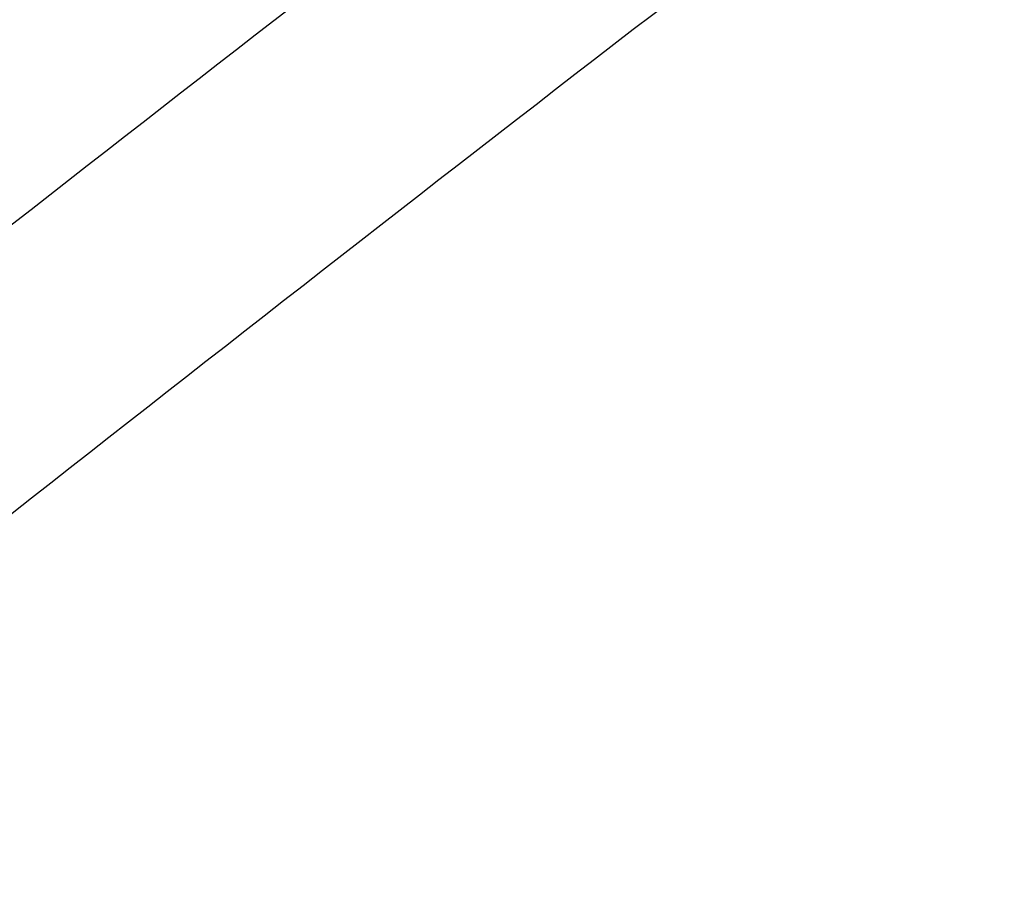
# Model space of a CAD drawing. Header units: millimetres. Extents: x -0.66 to 0.91, y -0.4 to 0.64.
# Tile 133 of 241: x 0.704 to 0.7245, y -0.1953 to -0.1771. Entities that reach past the tile are written whole.
import ezdxf

# ---------------------------------------------------------------- set-up
doc = ezdxf.new("R2010")
doc.units = ezdxf.units.MM
doc.layers.add('FORMAT', color=7, linetype='Continuous')

msp = doc.modelspace()

# ---------------------------------------------------------------- linework, layer by layer
at = {"layer": 'FORMAT', "color": 7, "linetype": 'Continuous', "lineweight": 25}
for points, knots in [([(0.7716482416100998, -0.1374241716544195), (0.7629459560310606, -0.1435037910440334), (0.7455392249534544, -0.1556645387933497), (0.719558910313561, -0.1749755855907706), (0.7023572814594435, -0.1885391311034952), (0.6937575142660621, -0.1953200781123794)], [0, 0, 0, 0, 0.3333052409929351, 0.666693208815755, 1, 1, 1, 1]), ([(0.6897636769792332, -0.1851559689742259), (0.6943681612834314, -0.1812856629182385), (0.70357902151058, -0.1735434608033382), (0.7174479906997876, -0.1622870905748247), (0.731347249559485, -0.1512673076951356), (0.7406269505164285, -0.1441630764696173), (0.7452677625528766, -0.1406102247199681)], [0, 0, 0, 0, 0.2497424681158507, 0.4995875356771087, 0.7497419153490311, 1, 1, 1, 1]), ([(0.7392231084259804, -0.1442338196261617), (0.7308114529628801, -0.1507881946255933), (0.717937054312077, -0.1608199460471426), (0.700639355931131, -0.1749681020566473), (0.6917616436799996, -0.1824570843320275), (0.6873219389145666, -0.1862022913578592)], [0, 0, 0, 0, 0.4851334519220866, 0.7425175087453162, 1, 1, 1, 1]), ([(0.6904517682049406, -0.1919713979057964), (0.6924596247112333, -0.1903677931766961), (0.7027261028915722, -0.182168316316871), (0.7213285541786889, -0.1677778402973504), (0.7383869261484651, -0.1551697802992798), (0.7471314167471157, -0.1488758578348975), (0.7475249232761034, -0.1485926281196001)], [0, 0, 0, 0, 0.1061557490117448, 0.5427906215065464, 0.9794253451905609, 1, 1, 1, 1])]:
    msp.add_open_spline(points, degree=3, knots=knots, dxfattribs=at)

doc.saveas('drawing.dxf')
